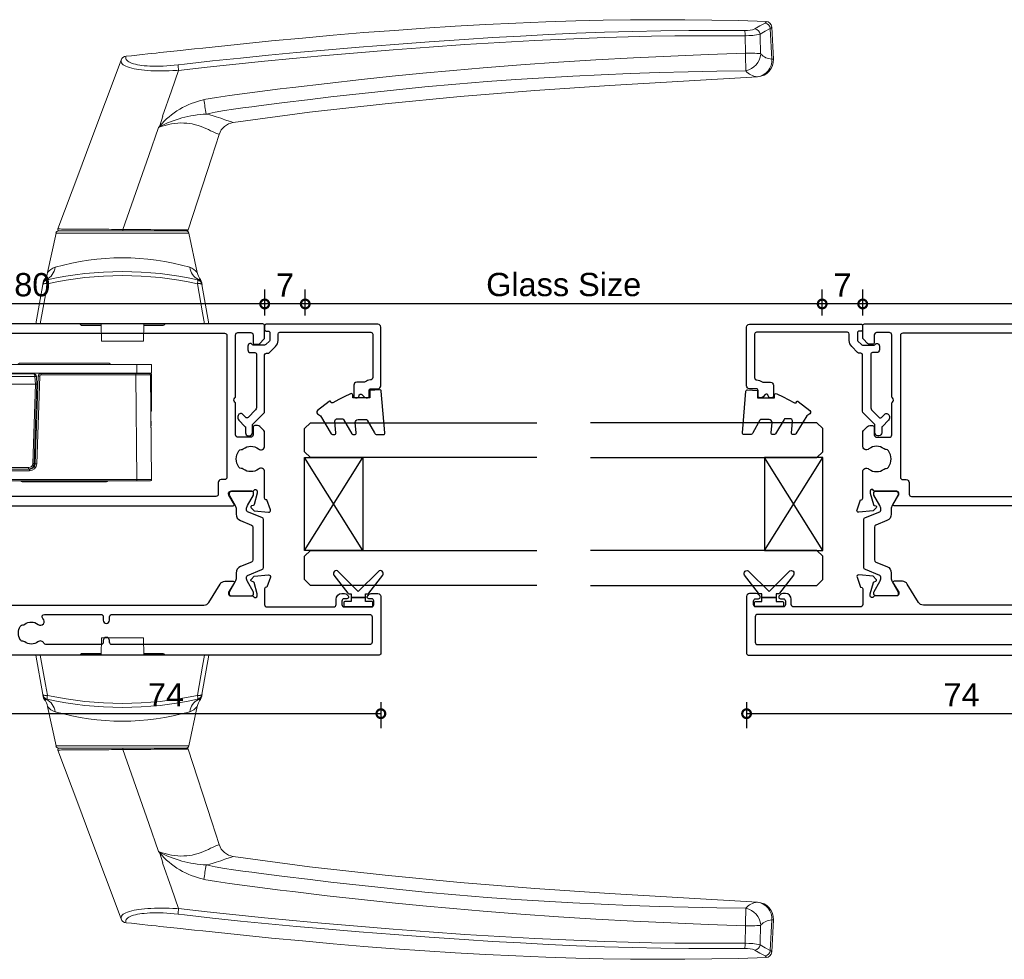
# Model space of a CAD drawing. Header units: millimetres. Extents: x 80 to 17288, y -2623 to 7492.
# Tile 31 of 125: x 6673 to 6843, y 1437 to 1599. Entities that reach past the tile are written whole.
import ezdxf

# ---------------------------------------------------------------- set-up
doc = ezdxf.new("R2010")
doc.units = ezdxf.units.MM
for name, color, linetype in [('Extrusion', 2, 'Continuous'), ('Glass', 140, 'Continuous'), ('Gussets', 1, 'Continuous'), ('polyamide', 6, 'Continuous')]:
    doc.layers.add(name, color=color, linetype=linetype)
doc.layers.add('UNO-Dark Grey', color=7, linetype='Continuous', lineweight=13, true_color=0x44474e)
doc.styles.add('UNO Text', font='arial.ttf')
doc.dimstyles.new('UNO', dxfattribs={"dimtxt": 2, "dimasz": 1.5, "dimexe": 1.25, "dimexo": 0.625, "dimtad": 1, "dimdec": 1, "dimzin": 9, "dimtxsty": 'UNO Text', "dimblk": 'DOTSMALL', "dimcen": 2.5, "dimadec": 0, "dimazin": 0, "dimtfac": 1, "dimtdec": 1, "dimtmove": 0, "dimatfit": 3, "dimfxl": 1, "dimfxlon": 1, "dimarcsym": 0})

# ---------------------------------------------------------------- blocks, each defined once
blk = doc.blocks.new('_DotSmall')
at = {"color": 0, "linetype": 'ByBlock', "const_width": 0.5}
blk.add_lwpolyline([(-0.0625, 0, 1), (0.0625, 0, 1)], format="xyb", close=True, dxfattribs=at)
blk = doc.blocks.new('*D117')
at = {"color": 0, "lineweight": -2, "transparency": 16777216}
for p, q in [((6818.48, 1547.72), (6818.48, 1552.22)), ((6898.48, 1547.72), (6898.48, 1552.22)), ((6898.48, 1549.72), (6818.48, 1549.72))]:
    blk.add_line(p, q, dxfattribs=at)
at = {"layer": 'Defpoints', "color": 0, "transparency": 16777216}
for p in [(6818.48, 1549.72), (6898.48, 1545.29), (6818.48, 1527.57)]:
    blk.add_point(p, dxfattribs=at)
at = {"color": 0, "lineweight": -2, "transparency": 16777216, "xscale": 3, "yscale": 3, "zscale": 3, "rotation": 180}
blk.add_blockref('_DotSmall', (6818.48, 1549.72), dxfattribs=at)
at = {"color": 0, "lineweight": -2, "transparency": 16777216, "xscale": 3, "yscale": 3, "zscale": 3}
blk.add_blockref('_DotSmall', (6898.48, 1549.72), dxfattribs=at)
at = {"color": 0, "transparency": 16777216, "insert": (6858.48, 1553.01), "char_height": 4, "attachment_point": 5, "style": 'UNO Text'}
blk.add_mtext('80', dxfattribs=at)
blk = doc.blocks.new('*D118')
at = {"color": 0, "lineweight": -2, "transparency": 16777216}
for p, q in [((6811.5, 1547.72), (6811.5, 1552.22)), ((6818.48, 1547.72), (6818.48, 1552.22)), ((6818.48, 1549.72), (6811.5, 1549.72))]:
    blk.add_line(p, q, dxfattribs=at)
at = {"layer": 'Defpoints', "color": 0, "transparency": 16777216}
for p in [(6811.5, 1549.72), (6818.48, 1527.57), (6811.5, 1524.9)]:
    blk.add_point(p, dxfattribs=at)
at = {"color": 0, "lineweight": -2, "transparency": 16777216, "xscale": 3, "yscale": 3, "zscale": 3, "rotation": 180}
blk.add_blockref('_DotSmall', (6811.5, 1549.72), dxfattribs=at)
at = {"color": 0, "lineweight": -2, "transparency": 16777216, "xscale": 3, "yscale": 3, "zscale": 3}
blk.add_blockref('_DotSmall', (6818.48, 1549.72), dxfattribs=at)
at = {"color": 0, "transparency": 16777216, "insert": (6814.99, 1552.97), "char_height": 4, "attachment_point": 5, "style": 'UNO Text'}
blk.add_mtext('7', dxfattribs=at)
blk = doc.blocks.new('*D119')
at = {"color": 0, "lineweight": -2, "transparency": 16777216}
for p, q in [((6722.5, 1547.72), (6722.5, 1552.22)), ((6811.5, 1547.72), (6811.5, 1552.22)), ((6811.5, 1549.72), (6722.5, 1549.72))]:
    blk.add_line(p, q, dxfattribs=at)
at = {"layer": 'Defpoints', "color": 0, "transparency": 16777216}
for p in [(6722.5, 1549.72), (6722.5, 1524.9), (6811.5, 1524.9)]:
    blk.add_point(p, dxfattribs=at)
at = {"color": 0, "lineweight": -2, "transparency": 16777216, "xscale": 3, "yscale": 3, "zscale": 3, "rotation": 180}
blk.add_blockref('_DotSmall', (6722.5, 1549.72), dxfattribs=at)
at = {"color": 0, "lineweight": -2, "transparency": 16777216, "xscale": 3, "yscale": 3, "zscale": 3}
blk.add_blockref('_DotSmall', (6811.5, 1549.72), dxfattribs=at)
at = {"color": 0, "transparency": 16777216, "insert": (6767, 1553.04), "char_height": 4, "attachment_point": 5, "style": 'UNO Text'}
blk.add_mtext('Glass Size', dxfattribs=at)
blk = doc.blocks.new('*D120')
at = {"color": 0, "lineweight": -2, "transparency": 16777216}
for p, q in [((6715.52, 1547.72), (6715.52, 1552.22)), ((6722.5, 1547.72), (6722.5, 1552.22)), ((6722.5, 1549.72), (6715.52, 1549.72))]:
    blk.add_line(p, q, dxfattribs=at)
at = {"layer": 'Defpoints', "color": 0, "transparency": 16777216}
for p in [(6715.52, 1549.72), (6715.52, 1527.57), (6722.5, 1524.9)]:
    blk.add_point(p, dxfattribs=at)
at = {"color": 0, "lineweight": -2, "transparency": 16777216, "xscale": 3, "yscale": 3, "zscale": 3, "rotation": 180}
blk.add_blockref('_DotSmall', (6715.52, 1549.72), dxfattribs=at)
at = {"color": 0, "lineweight": -2, "transparency": 16777216, "xscale": 3, "yscale": 3, "zscale": 3}
blk.add_blockref('_DotSmall', (6722.5, 1549.72), dxfattribs=at)
at = {"color": 0, "transparency": 16777216, "insert": (6719.01, 1552.97), "char_height": 4, "attachment_point": 5, "style": 'UNO Text'}
blk.add_mtext('7', dxfattribs=at)
blk = doc.blocks.new('*D121')
at = {"color": 0, "lineweight": -2, "transparency": 16777216}
for p, q in [((6635.51, 1547.72), (6635.51, 1552.22)), ((6715.52, 1547.72), (6715.52, 1552.22)), ((6715.52, 1549.72), (6635.51, 1549.72))]:
    blk.add_line(p, q, dxfattribs=at)
at = {"layer": 'Defpoints', "color": 0, "transparency": 16777216}
for p in [(6635.51, 1549.72), (6635.51, 1545.29), (6715.52, 1527.57)]:
    blk.add_point(p, dxfattribs=at)
at = {"color": 0, "lineweight": -2, "transparency": 16777216, "xscale": 3, "yscale": 3, "zscale": 3, "rotation": 180}
blk.add_blockref('_DotSmall', (6635.51, 1549.72), dxfattribs=at)
at = {"color": 0, "lineweight": -2, "transparency": 16777216, "xscale": 3, "yscale": 3, "zscale": 3}
blk.add_blockref('_DotSmall', (6715.52, 1549.72), dxfattribs=at)
at = {"color": 0, "transparency": 16777216, "insert": (6675.51, 1553.01), "char_height": 4, "attachment_point": 5, "style": 'UNO Text'}
blk.add_mtext('80', dxfattribs=at)
blk = doc.blocks.new('*D126')
at = {"color": 0, "lineweight": -2, "transparency": 16777216}
for p, q in [((6798.48, 1481.21), (6798.48, 1476.71)), ((6872.5, 1481.21), (6872.5, 1476.71)), ((6872.5, 1479.21), (6798.48, 1479.21))]:
    blk.add_line(p, q, dxfattribs=at)
at = {"layer": 'Defpoints', "color": 0, "transparency": 16777216}
for p in [(6798.48, 1500), (6872.5, 1491.24), (6798.48, 1479.21)]:
    blk.add_point(p, dxfattribs=at)
at = {"color": 0, "lineweight": -2, "transparency": 16777216, "xscale": 3, "yscale": 3, "zscale": 3, "rotation": 180}
blk.add_blockref('_DotSmall', (6798.48, 1479.21), dxfattribs=at)
at = {"color": 0, "lineweight": -2, "transparency": 16777216, "xscale": 3, "yscale": 3, "zscale": 3}
blk.add_blockref('_DotSmall', (6872.5, 1479.21), dxfattribs=at)
at = {"color": 0, "transparency": 16777216, "insert": (6835.49, 1482.46), "char_height": 4, "attachment_point": 5, "style": 'UNO Text'}
blk.add_mtext('74', dxfattribs=at)
blk = doc.blocks.new('*D127')
at = {"color": 0, "lineweight": -2, "transparency": 16777216}
for p, q in [((6661.5, 1481.21), (6661.5, 1476.71)), ((6735.52, 1481.21), (6735.52, 1476.71)), ((6735.52, 1479.21), (6661.5, 1479.21))]:
    blk.add_line(p, q, dxfattribs=at)
at = {"layer": 'Defpoints', "color": 0, "transparency": 16777216}
for p in [(6735.52, 1500), (6661.5, 1491.24), (6661.5, 1479.21)]:
    blk.add_point(p, dxfattribs=at)
at = {"color": 0, "lineweight": -2, "transparency": 16777216, "xscale": 3, "yscale": 3, "zscale": 3, "rotation": 180}
blk.add_blockref('_DotSmall', (6661.5, 1479.21), dxfattribs=at)
at = {"color": 0, "lineweight": -2, "transparency": 16777216, "xscale": 3, "yscale": 3, "zscale": 3}
blk.add_blockref('_DotSmall', (6735.52, 1479.21), dxfattribs=at)
at = {"color": 0, "transparency": 16777216, "insert": (6698.51, 1482.46), "char_height": 4, "attachment_point": 5, "style": 'UNO Text'}
blk.add_mtext('74', dxfattribs=at)
blk = doc.blocks.new('HD Handle')
at = {"color": 7, "linetype": 'Continuous'}
for p, q in [((45.58, 112.08), (51.08, 111.8)), ((6.79, 13.7), (0, 14.9)), ((0, 14.9), (0, 14.15)), ((0, -14.15), (0, 14.15)), ((8.84, 12.87), (15.6, 11.43)), ((16, 11.07), (16, 0.09)), ((16, -10.95), (16, 10.95)), ((43.63, 9.67), (43.65, 9.68)), ((-0.3, 6.97), (-0.3, 3.67)), ((-0.24, 7.11), (0, 7.35)), ((35.73, 6.98), (34.09, 6.44)), ((-3, 3.62), (0, 3.68)), ((-3, -3.62), (-3, 3.62)), ((16, 0.09), (16, -10.89)), ((16.26, 0.09), (16.26, 0.09)), ((45.4, -0.23), (31.02, -5.62)), ((0, -3.68), (-3, -3.62)), ((-0.3, -3.67), (-0.3, -6.97)), ((0, -7.35), (-0.24, -7.11)), ((15.6, -11.43), (8.84, -12.87)), ((0, -14.9), (6.79, -13.7)), ((0, -14.15), (0, -14.9))]:
    blk.add_line(p, q, dxfattribs=at)
at = {"color": 8, "linetype": 'Continuous'}
for p, q in [((50.86, 111.55), (45.58, 111.8)), ((46.57, 107.27), (49.6, 107.2)), ((15.6, 11.43), (15.6, -11.43)), ((-0.24, 3.67), (-0.24, 7.11)), ((-0.24, -7.11), (-0.24, -3.67))]:
    blk.add_line(p, q, dxfattribs=at)
for points in [[(45.58, 111.8), (45.58, 111.93), (45.58, 112.03), (45.58, 112.07), (45.58, 112.08)], [(50.86, 111.55), (50.36, 110.67), (49.85, 109.8)], [(50.77, 108.9), (51.28, 109.77), (51.78, 110.65)], [(51.08, 111.8), (51.05, 111.79), (51, 111.77), (50.95, 111.72), (50.9, 111.65), (50.86, 111.55)], [(51.78, 110.65), (51.82, 110.72), (51.87, 110.78), (51.92, 110.81), (51.97, 110.83), (52.05, 110.82), (52.05, 110.82)], [(49.85, 109.8), (49.6, 109.81), (46.5, 109.89)], [(43.57, 107.33), (43.5, 102.36), (43.4, 97.38), (43.26, 92.4), (43.09, 87.42), (42.89, 82.43), (42.65, 77.53), (42.37, 72.62), (42.05, 67.71), (41.69, 62.78), (41.26, 57.43), (40.77, 52.07), (40.25, 46.69), (39.67, 41.29), (39.06, 35.88), (38.58, 31.89), (38.09, 27.89), (37.58, 23.88), (37.37, 22.3), (37.16, 20.71), (36.94, 19.12), (36.7, 17.56), (36.42, 15.99), (36.12, 14.43)], [(38.59, 14), (38.98, 16.2), (39.32, 18.43), (39.6, 20.64), (39.88, 22.82), (40.16, 24.99), (40.43, 27.17), (40.69, 29.34), (41.4, 35.28), (42.06, 41.19), (42.61, 46.46), (43.13, 51.7), (43.61, 56.93), (44.05, 62.14), (44.56, 68.62), (45.02, 75.09), (45.42, 81.53), (45.78, 87.97), (46.08, 94.41), (46.35, 100.84), (46.57, 107.27)], [(49.6, 107.2), (49.6, 101.17), (49.55, 95.14), (49.49, 91.11), (49.4, 87.09), (49.28, 83.07), (49.14, 79.05), (48.97, 75.03), (48.77, 71.01), (48.44, 64.98), (48.06, 58.96), (47.62, 52.79), (47.15, 46.62), (46.65, 40.46), (46.12, 34.3), (45.68, 29.37), (45.22, 24.44), (44.72, 19.51), (44.19, 14.59), (43.63, 9.67)], [(44.58, 9.58), (44.71, 10.72), (45.25, 15.52), (45.76, 20.33), (46.23, 25.14), (46.68, 29.95), (47.1, 34.77), (47.6, 40.79), (48.08, 46.82), (48.53, 52.84), (48.95, 58.87), (49.26, 63.7), (49.54, 68.52), (49.79, 73.35), (50.01, 78.18), (50.19, 83.01), (50.32, 87.85), (50.42, 92.68), (50.49, 97.52), (50.51, 102.35), (50.5, 107.19)], [(36.12, 14.43), (35.97, 15.03), (35.81, 15.61), (35.64, 16.15), (35.51, 16.57), (35.38, 16.96), (35.25, 17.33), (35.14, 17.66), (35.03, 17.96), (34.94, 18.23), (34.88, 18.39), (34.81, 18.6), (34.75, 18.77), (34.71, 18.9), (34.68, 18.99), (34.66, 19.05), (34.66, 19.07), (34.66, 19.07)], [(32.62, 16.65), (32.62, 16.65), (32.63, 16.62), (32.65, 16.54), (32.69, 16.43), (32.75, 16.28), (32.83, 16.09), (32.94, 15.84), (33.09, 15.54), (33.25, 15.19), (33.43, 14.81), (33.63, 14.37), (33.8, 13.97), (33.97, 13.54), (34.14, 13.07), (34.28, 12.56), (34.41, 12.03), (34.49, 11.57), (34.54, 11.08), (34.57, 10.58), (34.58, 10.07), (34.55, 9.55), (34.49, 9.01), (34.41, 8.46), (34.3, 7.91), (34.17, 7.36), (34.01, 6.82), (33.81, 6.23)], [(0, 14.15), (1.89, 13.81), (6.92, 12.91)], [(6.92, 12.91), (6.93, 13.04), (6.94, 13.16), (6.94, 13.27), (6.93, 13.38), (6.92, 13.47), (6.9, 13.54), (6.88, 13.61), (6.85, 13.66), (6.82, 13.69), (6.79, 13.7)], [(7.59, 12.93), (7.59, 13.02), (7.61, 13.09)], [(16.26, 0.09), (16.25, 0.7), (16.25, 1.31), (16.24, 1.93), (16.24, 2.54), (16.23, 3.14), (16.23, 3.74), (16.22, 4.32), (16.22, 4.91), (16.21, 5.48), (16.21, 6.03), (16.21, 6.55), (16.2, 7.05), (16.2, 7.52), (16.2, 7.99), (16.19, 8.43), (16.19, 8.85), (16.19, 9.22), (16.18, 9.57), (16.18, 9.89), (16.18, 10.18), (16.18, 10.44), (16.18, 10.67), (16.18, 10.9), (16.17, 11.07), (16.17, 11.2), (16.17, 11.28), (16.17, 11.31)], [(43.65, 9.68), (43.65, 9.68), (43.63, 9.37), (43.59, 8.71), (43.57, 8.05), (43.55, 7.4), (43.54, 6.76), (43.55, 6.14), (43.56, 5.52), (43.58, 4.92), (43.62, 4.35), (43.66, 3.79), (43.72, 3.27), (43.77, 2.83), (43.84, 2.41), (43.91, 2.02), (44.01, 1.6), (44.11, 1.22), (44.23, 0.88), (44.35, 0.59), (44.48, 0.34), (44.61, 0.14), (44.76, -0.02), (44.9, -0.14), (45.05, -0.21), (45.21, -0.24), (45.4, -0.23), (45.4, -0.23)], [(46.07, 0.62), (45.94, 0.6), (45.82, 0.59), (45.67, 0.61), (45.52, 0.67), (45.38, 0.77), (45.24, 0.92), (45.11, 1.1), (44.99, 1.33), (44.88, 1.59), (44.78, 1.9), (44.68, 2.24), (44.6, 2.62), (44.54, 2.98), (44.49, 3.36), (44.44, 3.76), (44.4, 4.24), (44.38, 4.75), (44.36, 5.27), (44.36, 5.82), (44.36, 6.38), (44.38, 7), (44.41, 7.63), (44.46, 8.28), (44.51, 8.93), (44.58, 9.58)], [(16.34, -11.12), (16.34, -11.12), (16.34, -11.1), (16.34, -11.02), (16.34, -10.89), (16.34, -10.72), (16.33, -10.49), (16.33, -10.22), (16.33, -9.89), (16.33, -9.52), (16.33, -9.11), (16.32, -8.66), (16.32, -8.17), (16.32, -7.64), (16.31, -7.07), (16.31, -6.47), (16.3, -5.84), (16.3, -5.19), (16.29, -4.51), (16.29, -3.8), (16.28, -3.08), (16.28, -2.35), (16.27, -1.86), (16.27, -1.22), (16.26, -0.56), (16.26, 0.09), (16.26, 0.09)], [(6.92, -12.91), (5.03, -13.25), (0, -14.15)], [(6.79, -13.7), (6.82, -13.69), (6.85, -13.66), (6.88, -13.61), (6.9, -13.54), (6.92, -13.47), (6.93, -13.38), (6.94, -13.27), (6.94, -13.16), (6.93, -13.04), (6.92, -12.91)], [(7.61, -13.09), (7.59, -13.02), (7.59, -12.93)]]:
    blk.add_lwpolyline(points, dxfattribs=at)
at = {"color": 7, "linetype": 'Continuous'}
for points in [[(52.05, 110.82), (52.19, 106.16), (52.29, 101.49), (52.34, 96.82), (52.35, 92.15), (52.32, 87.47), (52.25, 82.78), (52.14, 78.08), (51.97, 72.91), (51.77, 67.73), (51.51, 62.53), (51.22, 57.32), (50.89, 52.09), (50.52, 46.85), (50.12, 41.58), (49.68, 36.3), (49.2, 30.99), (48.7, 25.67), (48.1, 19.78), (47.47, 13.85), (47.31, 12.39), (47.15, 10.92), (47.1, 10.45), (47.05, 9.94), (46.99, 9.41), (46.93, 8.84), (46.86, 8.22), (46.81, 7.67), (46.75, 7.08), (46.68, 6.46), (46.61, 5.8), (46.54, 5.09), (46.46, 4.35), (46.36, 3.43), (46.26, 2.49), (46.16, 1.55), (46.07, 0.62)], [(34.66, 19.07), (36.43, 32.2), (37.89, 45.23), (39.11, 58.17), (40.14, 71.03), (41.02, 83.85), (41.8, 96.61), (42.54, 109.35)], [(42.54, 109.35), (42.54, 109.35), (42.54, 109.34), (42.54, 109.28)], [(32.62, 16.65), (28.68, 15.37), (16.17, 11.31)], [(7.18, 13.63), (7.17, 13.64), (7.14, 13.64), (7.09, 13.65), (7.02, 13.66), (6.95, 13.67), (6.87, 13.69)], [(43.63, 9.67), (40.09, 8.43), (35.74, 6.91)], [(33.81, 6.23), (29, 4.55), (16.26, 0.09)], [(33.81, 6.23), (33.87, 6.27), (33.92, 6.32)], [(33.92, 6.32), (34.03, 6.41), (34.09, 6.44)], [(16, 0.09), (16.03, 0.09), (16.1, 0.09), (16.17, 0.09), (16.26, 0.09)], [(16.34, -11.12), (25.94, -7.52), (31.02, -5.62)], [(6.87, -13.69), (7, -13.67), (7.09, -13.65), (7.16, -13.64), (7.18, -13.63)]]:
    blk.add_lwpolyline(points, dxfattribs=at)
for centre, radius, start, end in [((45.43, 109.19), 2.9, 87, 176.7439), ((51.03, 110.77), 1.02, 2.5518, 87.2827), ((31.69, 19.5), 3, 288.0042, 351.6316), ((6.61, 12.72), 1, 12.4489, 80), ((7, 12.65), 1, 52.1312, 80), ((-51, 0), 60, 347.5517, 12.4483), ((9.46, 15.81), 3, 232.1312, 258), ((15.5, 10.95), 0.5, 0, 78), ((16.25, 11.07), 0.25, 108.0042, 180), ((48.94, 54.85), 45.48, 263.326, 264.5015), ((-0.1, 6.97), 0.2, 135, 180), ((45.04, 0.74), 1.03, 290.1467, 353.2919), ((-0.1, -6.97), 0.2, 180, 225), ((15.5, -10.95), 0.5, 282, 0), ((16.25, -10.89), 0.25, 179.9998, 290.5563), ((6.61, -12.72), 1, 280, 347.5511), ((7, -12.65), 1, 280, 307.8688), ((9.46, -15.81), 3, 102, 127.8688)]:
    blk.add_arc(centre, radius, start, end, dxfattribs=at)
at = {"color": 8, "linetype": 'Continuous'}
for centre, radius, start, end in [((45.35, 108.98), 2.83, 85.2707, 173.8883), ((48.4, 111.92), 2.82, 182.3508, 224.9545), ((50.73, 110.5), 1.05, 8.233, 83.4322), ((45.36, 109.53), 2.84, 184.9779, 230.7062), ((46.74, 106.71), 3.23, 95.888, 168.863), ((46.5, 110.04), 0.152, 232.6463, 272.5772), ((27.47, 108.1), 19.12, 357.4875, 5.3663), ((60.55, 107.49), 10.95, 167.7863, 181.4853), ((49.72, 108.76), 1.05, 7.5584, 83.1859), ((54.3, 107.47), 3.81, 158.0196, 184.2184), ((40.35, -103.86), 211.22, 88.3117, 89.1267), ((49.83, 92.62), 14.58, 87.363, 90.8906), ((6.7, 12.71), 0.994, 22.772, 79.9525), ((15.85, 15.58), 20.3, 332.8778, 356.7381), ((24.93, 17.01), 13.98, 310.8887, 347.5945), ((17.39, -102.94), 118.85, 79.7222, 80.9314), ((7.29, 11.85), 1.12, 74.43, 108.975), ((-52.49, 0), 60.8, 347.7374, 12.2626), ((7.22, 13.27), 0.432, 335.7054, 22.6614), ((10.09, 14.34), 2.77, 206.6152, 262.6743), ((7.27, 10.81), 2.59, 17.4342, 52.7184), ((-30.64, 0), 42.01, 343.9902, 16.0098), ((10.09, -14.34), 2.77, 97.3256, 153.3848), ((7.27, -10.81), 2.59, 307.2647, 342.5827), ((6.7, -12.71), 0.994, 280.0476, 337.2281), ((7.29, -11.76), 1.21, 252.3093, 284.2854), ((7.22, -13.27), 0.434, 337.4533, 24.1799)]:
    blk.add_arc(centre, radius, start, end, dxfattribs=at)
blk = doc.blocks.new('HD Lock')
at = {"color": 7, "linetype": 'Continuous'}
for p, q in [((0, 12), (0, -12)), ((2, 12), (0, 12)), ((2, 12), (2, -12)), ((-35.73, 10.22), (-30.43, 10.22)), ((-30.43, 10.22), (-20.27, 10.22)), ((-43, 8.5), (-43, 10)), ((-43, 10), (-40.5, 10)), ((-40.5, 8.5), (-43, 8.5)), ((-41.61, 8.5), (-41.61, 8.48)), ((-40.5, 10), (-1.75, 10)), ((-40.5, 8.5), (-1.75, 8.5)), ((-38.61, 8.48), (-38.61, 8.5)), ((-31.75, 8.5), (-31.75, 8.48)), ((-24.25, 8.48), (-24.25, 8.5)), ((-8.9, 8.5), (-8.9, 8.48)), ((-5.9, 8.48), (-5.9, 8.5)), ((-0.02, 8.53), (0, 8.53)), ((0, 8.53), (0, -9.53)), ((-43, -9.77), (-42.84, 8.23)), ((-43, 4.5), (-43, 8)), ((-42.59, 8.48), (-40.34, 8.48)), ((-40.34, 8.48), (-24.02, 8.48)), ((-23.52, 7.99), (-22.99, -7.06)), ((-23.29, 6.62), (-23.2, 7.96)), ((-22.7, 8.42), (-10.33, 8.42)), ((-10.33, 8.42), (-9.23, 8.42)), ((-10.04, -7.06), (-9.51, 7.99)), ((-9.83, 7.96), (-9.74, 6.62)), ((-9.01, 8.48), (-2.95, 8.48)), ((-2.6, 8.48), (-2.95, 8.48)), ((-2.45, 8.42), (-2.08, 8.42)), ((-2.43, 8.4), (-1.5, 7.47)), ((-1.58, 7.96), (-1.55, 7.53)), ((-1.5, -9.5), (-1.5, 8.25)), ((-22.81, -7.01), (-23.29, 6.62)), ((-23.04, 6.62), (-23.04, 6.62)), ((-23.04, 6.62), (-9.99, 6.62)), ((-9.74, 6.62), (-10.22, -7.01)), ((-9.99, 6.62), (-9.99, 6.62)), ((-9.56, 6.62), (-9.74, 6.62)), ((-9.66, 6.56), (-9.74, 6.56)), ((2, 6.51), (13.32, 6.27)), ((13.56, 6.02), (13.56, 4.52)), ((-43, 4.5), (-42.87, 4.5)), ((-43, 2), (-43, 4.5)), ((-23.22, 4.52), (-23.4, 4.52)), ((14.05, 4.03), (13.36, 4.03)), ((13.41, 4.16), (14.45, 4.06)), ((14.92, 3.55), (15, 0)), ((-43, 2), (-42.9, 2)), ((-23.34, 2.92), (-23.16, 2.92)), ((-23.34, 2.87), (-23.16, 2.87)), ((-42.9, 0.93), (-42.93, -0.33)), ((11.79, 0), (14.48, 0)), ((15, 0), (14.48, 0)), ((15, 0), (14.92, -3.55)), ((-42.93, -0.33), (-42.92, -0.87)), ((-42.93, -0.33), (-42.92, -0.33)), ((-23.23, -0.12), (-23.17, -0.12)), ((-23.17, -0.12), (-23.05, -0.12)), ((9.97, -4.5), (7.59, -4.5)), ((14.45, -4.06), (10.03, -4.5)), ((-22.91, -7.42), (-22.87, -5.49)), ((4, -6.42), (2, -6.46)), ((-22.77, -7.26), (-22.77, -7.66)), ((-21.99, -8.02), (-11.04, -8.02)), ((-11.22, -7.98), (-21.81, -7.98)), ((-40.5, -10.02), (-42.75, -10.02)), ((-2, -10.02), (-40.5, -10.02)), ((-31.95, -10.02), (-31.95, -10.12)), ((-25.21, -10.12), (-31.95, -10.12)), ((-24.05, -10.12), (-25.21, -10.12)), ((-24.05, -10.12), (-24.05, -10.02)), ((-0.51, -10.02), (-2, -10.02)), ((0, -9.5), (-1.5, -9.5)), ((-1.5, -9.5), (-1.5, -9.53)), ((-0.5, -10.02), (-0.51, -10.02)), ((-0.01, -9.5), (-0.01, -9.51)), ((-20.75, -10.18), (-35.25, -10.18)), ((2, -12), (0, -12))]:
    blk.add_line(p, q, dxfattribs=at)
at = {"color": 8, "linetype": 'Continuous'}
for p, q in [((-40.5, 10), (-40.5, 8.5)), ((-35.08, 8.5), (-35.08, 8.48)), ((-33.58, 8.5), (-33.58, 8.48)), ((-20.23, 8.42), (-20.16, 8.5)), ((-16.1, 8.5), (-16.1, 8.42)), ((-14.1, 8.5), (-14.1, 8.42)), ((-2.27, 8.5), (-2.3, 8.49)), ((-1.75, 8.5), (-1.75, 10)), ((-42.84, 8), (-43, 8)), ((-40.34, 8.23), (-40.5, -9.77)), ((-40.34, 8.23), (-40.34, 8.48)), ((-24.02, 8.23), (-40.34, 8.23)), ((-24.02, 8.23), (-24.02, 8.48)), ((-23.24, -7.07), (-23.77, 7.99)), ((-22.95, 7.96), (-23.04, 6.62)), ((-10.08, 7.96), (-22.95, 7.96)), ((-9.99, 6.62), (-10.08, 7.96)), ((-9.26, 7.99), (-9.79, -7.07)), ((-9.01, 8.23), (-9.01, 8.48)), ((-2.95, 8.23), (-9.01, 8.23)), ((-2.95, 8.23), (-2.95, 8.48)), ((-1.75, 7.02), (-2.95, 8.23)), ((-1.58, 7.96), (-1.98, 7.96)), ((-1.75, -9.52), (-1.75, 7.02)), ((-1.5, 8.08), (-1.61, 8.08)), ((-1.5, 8.25), (0, 8.25)), ((-23.04, 6.62), (-22.56, -7.01)), ((-10.47, -7.01), (-9.99, 6.62)), ((-9.85, -1.65), (-9.69, 5.59)), ((-9.69, 5.59), (-9.78, 5.59)), ((-9.66, 6.55), (-9.74, 6.55)), ((-9.56, 6.57), (-9.66, 6.55)), ((-9.66, 6.56), (-9.66, 6.55)), ((13.32, 6.02), (2, 6.26)), ((13.32, 4.57), (13.32, 6.02)), ((13.32, 6.02), (13.56, 6.02)), ((-23.21, 4.28), (-23.39, 4.28)), ((14.4, 3.55), (13.86, 3.6)), ((14.48, 0), (14.4, 3.55)), ((-23.15, 2.63), (-23.33, 2.63)), ((14.4, -3.55), (14.48, 0)), ((8.19, -3.35), (8.89, -3.35)), ((8.81, -3.44), (8.1, -3.43)), ((8.19, -3.99), (9.97, -3.99)), ((9.97, -3.99), (14.4, -3.55)), ((9.97, -4.5), (9.97, -3.99)), ((-22.87, -5.29), (-22.92, -7.4)), ((2, -6.21), (4, -6.17)), ((-22.26, -7.87), (-22.26, -7.99)), ((-21.99, -8.27), (-21.99, -8.02)), ((-11.04, -8.27), (-21.99, -8.27)), ((-21.81, -7.73), (-11.22, -7.73)), ((-21.81, -7.98), (-21.81, -7.73)), ((-11.22, -7.98), (-11.22, -7.73)), ((-11.04, -8.27), (-11.04, -8.02)), ((-40.5, -10.02), (-40.5, -9.77)), ((-40.5, -9.77), (-2, -9.77)), ((-2, -10.02), (-2, -9.77)), ((-1.5, -9.53), (-1.25, -9.53)), ((-1.25, -9.5), (-1.25, -9.53)), ((-1.25, -9.53), (-0.51, -9.53)), ((-0.51, -9.53), (-0.51, -9.5)), ((-0.51, -10.02), (-0.51, -9.53)), ((-0.5, -10.02), (-0.5, -10.02))]:
    blk.add_line(p, q, dxfattribs=at)
for points in [[(-37.57, 8.5), (-37.58, 8.5), (-37.64, 8.48), (-37.64, 8.48)], [(-19.85, 8.5), (-19.95, 8.47), (-20.04, 8.42)], [(-40.34, 8.23), (-40.54, 8.23), (-40.73, 8.23), (-40.92, 8.23), (-41.11, 8.23), (-41.3, 8.23), (-41.48, 8.23), (-41.65, 8.23), (-41.81, 8.23), (-41.96, 8.23), (-42.11, 8.23), (-42.24, 8.23), (-42.36, 8.23), (-42.47, 8.23), (-42.57, 8.23), (-42.65, 8.23), (-42.72, 8.23), (-42.77, 8.23), (-42.81, 8.23), (-42.83, 8.23), (-42.84, 8.23)], [(-22.7, 8.42), (-22.74, 8.42), (-22.78, 8.4), (-22.82, 8.36), (-22.85, 8.32), (-22.88, 8.26), (-22.91, 8.19), (-22.93, 8.12), (-22.94, 8.04), (-22.95, 7.96)], [(-10.08, 7.96), (-10.09, 8.04), (-10.1, 8.12), (-10.12, 8.19), (-10.15, 8.26), (-10.18, 8.32), (-10.21, 8.36), (-10.25, 8.4), (-10.29, 8.42), (-10.33, 8.42)], [(-9.69, 5.59), (-9.69, 5.73), (-9.68, 5.86), (-9.68, 5.98), (-9.68, 6.1), (-9.67, 6.21), (-9.67, 6.31), (-9.67, 6.39), (-9.66, 6.46), (-9.66, 6.52), (-9.66, 6.55)], [(-9.6, 5.59), (-9.61, 5.59), (-9.69, 5.59)], [(-23.19, -1.35), (-23.18, -0.69), (-23.17, -0.12)], [(-22.97, -2.53), (-23.03, -5.26), (-23.04, -5.76)], [(-43, -9.77), (-42.99, -9.77), (-42.97, -9.77), (-42.93, -9.77), (-42.88, -9.77), (-42.81, -9.77), (-42.73, -9.77), (-42.63, -9.77), (-42.52, -9.77), (-42.4, -9.77), (-42.27, -9.77), (-42.12, -9.77), (-41.97, -9.77), (-41.8, -9.77), (-41.63, -9.77), (-41.45, -9.77), (-41.27, -9.77), (-41.08, -9.77), (-40.89, -9.77), (-40.69, -9.77), (-40.5, -9.77)], [(-0.01, -9.51), (-0.02, -9.51), (-0.04, -9.51), (-0.08, -9.52), (-0.13, -9.52), (-0.19, -9.52), (-0.26, -9.52), (-0.34, -9.52), (-0.42, -9.52), (-0.51, -9.53)], [(0, -9.53), (-0.01, -9.52), (-0.01, -9.52)]]:
    blk.add_lwpolyline(points, dxfattribs=at)
at = {"color": 7, "linetype": 'Continuous'}
for points in [[(-11.86, 8.42), (-11.81, 8.44), (-11.67, 8.5)], [(-9.56, 6.58), (-9.61, 6.57), (-9.66, 6.57)]]:
    blk.add_lwpolyline(points, dxfattribs=at)
for centre, radius, start, end in [((-35.73, 9.97), 0.25, 90, 174.0304), ((-20.27, 9.97), 0.25, 5.9696, 90), ((-41, 8), 2, 165.5225, 180), ((-37.58, 8.32), 0.185, 86.6687, 120.3022), ((-32.83, 8.25), 0.25, 64.1581, 90), ((-16.33, 8.27), 0.25, 37.1569, 64.6889), ((-2.39, 7.8), 0.702, 62.8874, 91.2619), ((-1.75, 8.25), 1.75, 0, 90), ((-1.75, 8.25), 0.25, 0, 90), ((-42.59, 8.22), 0.25, 90, 179.5), ((-24.02, 7.97), 0.5, 2, 89.9998), ((-22.7, 7.92), 0.5, 89.9998, 176.0002), ((-10.33, 7.92), 0.5, 4.0001, 90.0001), ((-9.01, 7.97), 0.5, 90.0002, 178), ((-2.6, 8.22), 0.25, 45, 90), ((-2.08, 7.92), 0.5, 3.9993, 90.0008), ((-2.33, 7.69), 0.884, 310.8755, 339.5956), ((-23.17, 3.67), 2.96, 87.5874, 92.4143), ((-9.86, 3.67), 2.96, 87.5856, 92.4127), ((13.31, 6.02), 0.25, 0, 88.75), ((-6.87, 12.67), 22, 299.9745, 338.2671), ((-6.61, 12.96), 22.5, 313.5583, 336.6426), ((9.66, -14.68), 19.59, 78.5012, 79.23), ((14.4, 3.54), 0.52, 1.25, 84.3), ((-6.36, 12.69), 22.14, 313.2387, 313.5579), ((5.75, -2.77), 2.5, 272.5371, 308.1586), ((-6.61, 12.95), 22.5, 308.1584, 313.2418), ((9.97, -3.98), 0.52, 270, 275.7), ((14.4, -3.54), 0.52, 275.7, 358.75), ((3.99, -6.17), 0.25, 271.25, 299.9744), ((-21.99, -7.03), 1, 181.9999, 270.0001), ((-21.81, -6.98), 1, 182.0001, 270), ((-11.22, -6.98), 1, 270.0001, 358), ((-11.04, -7.03), 1, 269.9999, 358.0001), ((-42.75, -9.78), 0.25, 179.5, 270), ((-35.25, -9.93), 0.25, 203.3284, 270), ((-20.75, -9.93), 0.25, 270, 336.6716), ((-2, -9.53), 0.5, 270.0003, 359.9995), ((-0.51, -9.53), 0.5, 270, 1.25), ((-0.5, -9.53), 0.5, 270, 0)]:
    blk.add_arc(centre, radius, start, end, dxfattribs=at)
at = {"color": 8, "linetype": 'Continuous'}
for centre, radius, start, end in [((-19.88, 8.28), 0.241, 35.6207, 63.2887), ((-19.07, 8.37), 0.229, 146.5705, 167.0921), ((-16.22, 8.37), 0.227, 146.5255, 166.6563), ((-16.37, 8.27), 0.249, 37.0651, 64.6065), ((-2.41, 8.29), 0.213, 40.3641, 88.9831), ((-24.02, 7.98), 0.25, 2.0009, 89.999), ((-23.45, 0.82), 7.17, 90.501, 92.4986), ((-23.07, 7.06), 0.908, 82.1032, 97.8968), ((-9.96, 7.06), 0.908, 82.1033, 97.8967), ((-9.61, 6.61), 1.37, 85.8616, 99.2589), ((-9.58, 0.82), 7.17, 87.5014, 89.499), ((-9.01, 7.98), 0.25, 90.0008, 177.9994), ((14.35, -43.25), 54.31, 107.9992, 108.5861), ((10.45, 6.14), 2.87, 357.5046, 2.4954), ((-6.87, 12.67), 21.75, 299.9745, 338.141), ((74.82, -2.36), 60.71, 173.9329, 174.4131), ((14.66, -2.66), 6.21, 87.6017, 92.3983), ((70.4, 1.92), 60.72, 185.587, 186.0671), ((14.66, 2.66), 6.21, 267.6017, 272.3983), ((74.83, 2.36), 60.72, 185.587, 186.0671), ((1.13, -6.29), 2.87, 357.501, 2.499), ((1.2, -7.85), 3.26, 26.7095, 31.051), ((-22.93, -14.22), 7.16, 90.5007, 92.4998), ((-21.99, -7.02), 1.25, 182.0001, 270), ((-22.75, -3.42), 3.59, 269.0038, 272.9967), ((-21.81, -6.98), 0.75, 182.0002, 269.9998), ((-11.22, -6.98), 0.75, 269.9999, 358.0003), ((-11.04, -7.02), 1.25, 270.0001, 357.9999), ((-10.28, -3.42), 3.59, 267.0033, 270.9961), ((-10.1, -14.22), 7.16, 87.5002, 89.4993), ((-2, -9.52), 0.25, 270, 359.9996), ((-1.9, -9.37), 0.664, 260.9806, 346.3996), ((-1.69, -16.69), 7.16, 88.5004, 90.4998)]:
    blk.add_arc(centre, radius, start, end, dxfattribs=at)
blk = doc.blocks.new('BACKSEAL1.5')
at = {"layer": 'Gussets'}
for points in [[(-0.35, -2.9), (0.3, -2.9), (0.3, -1.65), (0.3, -0.4), (-0.35, -0.4), (-0.35, -0.02, 0.233448), (-0.45, 0.18), (-3.55, 2.55, 0.936585), (-4.2, 1.8), (-0.75, -1.65), (-4.2, -5.1, 0.936585), (-3.55, -5.85), (-0.45, -3.48, 0.233448), (-0.35, -3.28)], [(1.6, 0.85), (1.2, 0.85, 0.414214), (0.95, 0.6), (0.95, -0.4), (0.3, -0.4), (0.3, -1.65), (0.3, -2.9), (0.95, -2.9), (0.95, -3.9, 0.414214), (1.2, -4.15), (1.6, -4.15, 0.414214), (1.85, -3.9), (1.85, -1.65), (1.85, 0.6, 0.414214)]]:
    blk.add_lwpolyline(points, format="xyb", close=True, dxfattribs=at)
blk = doc.blocks.new('522200')
at = {"layer": 'Extrusion'}
for points in [[(48.4, 19.9), (48.4, 24.4, 0.414214), (48, 24.8), (45.6, 24.8, 0.414214), (45.3, 24.5), (45.3, 24.44), (43.6, 23.82, -0.548619), (43.2, 24.13), (43.42, 26.6), (43.96, 27.14, -0.57735), (44.29, 27.05), (44.37, 26.77, 0.267949), (44.51, 26.63), (46.5, 26.1), (46.8, 26.1, 0.767327), (46.95, 26.66, -0.267949), (46.8, 26.92), (46.8, 30.73, 0.414214), (46.5, 31.03), (46.19, 31.03), (44.6, 30.06, -0.585524), (44.3, 30.23), (44.3, 31.65, -0.261413), (44.78, 32.51), (47.92, 34.42, 0.261413), (48.4, 35.28), (48.4, 69.55, 0.261413), (47.92, 70.4), (44.78, 72.32, -0.261413), (44.3, 73.17), (44.3, 74.6, -0.585524), (44.6, 74.77), (46.19, 73.8), (46.5, 73.8, 0.414214), (46.8, 74.1), (46.8, 77.88, -0.267949), (46.95, 78.14, 0.76731), (46.8, 78.7), (46.54, 78.7, 0.065543), (46.46, 78.69), (44.51, 78.17, 0.267949), (44.37, 78.03), (44.29, 77.75, -0.57735), (43.96, 77.66), (43.42, 78.2), (43.2, 80.67, -0.548619), (43.6, 80.98), (45.3, 80.36), (45.3, 80.3, 0.414204), (45.6, 80), (48.3, 80, 0.414213), (48.7, 80.4), (48.7, 91.9, 0.414214), (48.3, 92.3), (47.4, 92.3, -0.41404), (46.4, 93.3), (46.4, 93.77, -0.198912), (46.54, 94.12), (46.79, 94.36, -0.198912), (47, 94.45), (47, 94.45, -0.414214), (47.3, 94.15), (47.3, 93.7, 0.413403), (47.7, 93.3), (48.3, 93.3, 0.414214), (48.7, 93.7), (48.7, 98.4, 0.414214), (48.3, 98.8), (47.7, 98.8, 0.414214), (47.3, 98.4), (47.3, 97.95, -0.414214), (47, 97.65), (47, 97.65, -0.198912), (46.79, 97.74), (46.54, 97.98, -0.198912), (46.4, 98.33), (46.4, 99.5, -0.414214), (46.9, 100), (56.7, 100, -0.414214), (57, 99.7), (57, 33.39, -0.717885), (56.28, 33.15), (54.95, 34.9, 0.234069), (54.55, 35.1), (53.69, 35.1), (53.55, 35.24, 0.414214), (52.85, 35.24), (52.71, 35.1), (51.85, 35.1, 0.234069), (51.45, 34.9), (50.1, 33.13, 0.164222), (50, 32.83), (50, 18.5, -0.414214), (49, 17.5), (46.1, 17.5, -0.414214), (45.7, 17.9), (45.7, 19.1, -0.414214), (46.1, 19.5), (48, 19.5, 0.414214)], [(50, 42.09), (50, 51.8, -0.414214), (50.4, 52.2), (51, 52.2, 1), (51, 53.3), (50.4, 53.3, -0.414214), (50, 53.7), (50, 98.1, -0.414214), (50.4, 98.5), (54.8, 98.5, -0.414214), (55.2, 98.1), (55.2, 53.7, -0.414213), (54.8, 53.3), (54.5, 53.3, 1), (54.5, 52.2), (54.8, 52.2, -0.414214), (55.2, 51.8), (55.2, 42.35, -0.299503), (54.96, 41.98, 0.502765), (54.72, 40.96, -0.330962), (54.73, 38.7, 0.14398), (54.6, 38.34, -0.245791), (54.35, 37.92, -0.280014), (52.05, 37.92, -0.245791), (51.8, 38.34, 0.14398), (51.67, 38.7, -0.336408), (51.71, 41, 0.979954), (50.7, 41.83, -0.696704)], [(31.3, 74.6, 0.585524), (31, 74.77), (29.47, 73.84, -0.137872), (29.32, 73.8), (29.1, 73.8, -0.414214), (28.8, 74.1), (28.8, 77.88, 0.267949), (28.65, 78.14, -0.767327), (28.8, 78.7), (29.06, 78.7, -0.065543), (29.14, 78.69), (31.09, 78.17, -0.267949), (31.23, 78.03), (31.31, 77.75, 0.57735), (31.64, 77.66), (32.18, 78.2), (32.4, 80.67, 0.548619), (32, 80.98), (30.3, 80.36), (30.3, 80.3, -0.414214), (30, 80), (25.49, 80, 0.635387), (24.99, 78.93, -0.331343), (25, 76.33, 0.14918), (24.87, 75.94, -0.237824), (24.65, 75.55, -0.306676), (21.85, 75.55, -0.237824), (21.63, 75.94, 0.14918), (21.49, 76.33, -0.331343), (21.51, 78.93, 0.635387), (21, 80), (18.71, 80, 0.198912), (18.35, 79.85), (17.65, 79.15, 0.198912), (17.5, 78.79), (17.5, 78.3, 0.414214), (17.8, 78), (19.1, 78, -0.414214), (19.5, 77.6), (19.5, 75.4, -0.414214), (19.1, 75), (13.6, 75), (13.45, 74.85, -0.414214), (12.75, 74.85), (12.6, 75), (1.9, 75, -0.414214), (1.5, 75.4), (1.5, 77.6, -0.414214), (1.9, 78), (3.2, 78, 0.414214), (3.5, 78.3), (3.5, 78.79, 0.198912), (3.35, 79.15), (2.65, 79.85, 0.198912), (2.29, 80), (0.3, 80, 0.414214), (0, 79.7), (0, 0.5, 0.414249), (0.5, 0), (3.1, 0, 0.415107), (3.6, 0.5), (3.6, 1.67, 0.198912), (3.45, 2.02), (3.21, 2.26, 0.668195), (2.7, 2.05), (2.7, 1.6, -0.41534), (2.3, 1.2), (1.7, 1.2, -0.414214), (1.3, 1.6), (1.3, 6.3, -0.414214), (1.7, 6.7), (2.3, 6.7, -0.413964), (2.7, 6.3), (2.7, 5.85, 0.668179), (3.21, 5.64), (3.45, 5.88, 0.198912), (3.6, 6.23), (3.6, 6.7, 0.414008), (2.6, 7.7), (2.4, 7.7, -1), (2.4, 8.3, 0.414216), (3.6, 9.5), (3.6, 10, 1), (2.7, 10), (2.7, 9.6, -0.414214), (2.3, 9.2), (1.8, 9.2, -0.414213), (1.4, 9.6), (1.4, 22.1, -0.414214), (1.8, 22.5), (2.3, 22.5, -0.414224), (2.7, 22.1), (2.7, 21.8, 1.000011), (3.6, 21.8), (3.6, 22.2, -0.414196), (4, 22.6), (5.2, 22.6, -0.414214), (5.6, 22.2), (5.6, 19.4, -0.414214), (5.2, 19), (5, 19), (5, 17.5), (9.5, 17.5), (9.5, 19), (7.4, 19, -0.414214), (7, 19.4), (7, 21.6, -0.414214), (7.4, 22), (26.6, 22, -0.414214), (27, 21.6), (27, 19.4, -0.414214), (26.6, 19), (24.5, 19), (24.5, 17.5), (29, 17.5), (29, 19), (28.7, 19, -0.414214), (28.4, 19.3), (28.4, 24.5, -0.414214), (28.7, 24.8), (30, 24.8, -0.414214), (30.3, 24.5), (30.3, 24.44), (32, 23.82, 0.548619), (32.4, 24.13), (32.18, 26.6), (31.64, 27.14, 0.57735), (31.31, 27.05), (31.23, 26.77, -0.267949), (31.09, 26.63), (29.1, 26.1), (28.8, 26.1, -0.767327), (28.65, 26.66, 0.267949), (28.8, 26.92), (28.8, 30.73, -0.414214), (29.1, 31.03), (29.32, 31.03, -0.137872), (29.47, 30.99), (31, 30.06, 0.585524), (31.3, 30.23)], [(27, 28.35), (27, 23.8, -0.414214), (26.7, 23.5), (23.75, 23.5), (23.6, 23.35, -0.414214), (22.9, 23.35), (22.75, 23.5), (18.44, 23.5, -0.578263), (18.01, 24.25, 0.302535), (17.77, 28.1, 0.234673), (17.37, 28.3), (17.09, 28.3, 0.414214), (16.59, 27.8), (16.59, 27.73, 0.175091), (16.74, 27.31, -0.331343), (16.76, 24.71, 0.14918), (16.62, 24.32, -0.237824), (16.4, 23.93, -0.306676), (13.6, 23.93, -0.237824), (13.38, 24.32, 0.14918), (13.24, 24.71, -0.331332), (13.26, 27.31, 0.175481), (13.41, 27.73), (13.41, 27.8, 0.414214), (12.91, 28.3), (12.63, 28.3, 0.234674), (12.23, 28.1, 0.302535), (11.99, 24.25, -0.578265), (11.56, 23.5), (7.05, 23.5, -0.414213), (6.65, 23.9), (6.65, 27.8, 0.414214), (6.15, 28.3), (5.95, 28.3, 0.414214), (5.45, 27.8), (5.45, 24.5, -0.414214), (5.05, 24.1), (2, 24.1, -0.414214), (1.6, 24.5), (1.6, 73.1, -0.414214), (2, 73.5), (26.4, 73.5, -0.414214), (26.8, 73.1), (26.8, 72.5, 0.414214), (27.3, 72), (29.3, 72, -0.414214), (29.7, 71.6), (29.7, 33.23, -0.414214), (29.3, 32.83), (27.3, 32.83, 0.414214), (26.8, 32.33), (26.8, 28.96, 0.131652), (26.87, 28.71), (26.93, 28.6, -0.131652)]]:
    blk.add_lwpolyline(points, format="xyb", close=True, dxfattribs=at)
at = {"layer": 'polyamide'}
for points in [[(42.29, 79.54, 0.305731), (41.92, 79.79), (33.68, 79.79, 0.305731), (33.31, 79.54), (32.32, 77.07, -0.305731), (32.04, 76.89), (31.86, 76.89, -0.131652), (31.26, 77.05), (29.46, 78.09), (29.1, 78.09, 0.414214), (28.8, 77.79), (28.8, 74.29, 0.414214), (29.2, 73.89), (29.35, 73.89, 0.131652), (29.55, 73.94), (31.26, 74.93, -0.131652), (31.86, 75.09), (32.73, 75.09, 0.305731), (33.85, 75.84), (34.61, 77.74, -0.305731), (34.98, 77.99), (40.62, 77.99, -0.305731), (40.99, 77.74), (41.75, 75.84, 0.305731), (42.87, 75.09), (43.74, 75.09, -0.131652), (44.34, 74.93), (46.14, 73.89), (46.5, 73.89, 0.414214), (46.8, 74.19), (46.8, 77.69, 0.414214), (46.4, 78.09), (46.25, 78.09, 0.131652), (46.05, 78.03), (44.34, 77.05, -0.131652), (43.74, 76.89), (43.56, 76.89, -0.305731), (43.28, 77.07)], [(29.35, 26.74), (29.2, 26.74, -0.414214), (28.8, 27.14), (28.8, 30.54, -0.414214), (29.2, 30.94), (29.35, 30.94, -0.131652), (29.55, 30.89), (31.26, 29.9, 0.131652), (31.86, 29.74), (32.87, 29.74, -0.305731), (33.8, 29.12), (34.48, 27.43, 0.305731), (34.75, 27.24), (40.85, 27.24, 0.305731), (41.12, 27.43), (41.8, 29.12, -0.305731), (42.73, 29.74), (43.74, 29.74, 0.131652), (44.34, 29.9), (46.05, 30.89, -0.131652), (46.25, 30.94), (46.4, 30.94, -0.414214), (46.8, 30.54), (46.8, 27.14, -0.414214), (46.4, 26.74), (46.25, 26.74, -0.131652), (46.05, 26.8), (44.34, 27.78, 0.131652), (43.74, 27.94), (43.56, 27.94, 0.305731), (43.28, 27.75), (42.29, 25.29, -0.305731), (41.92, 25.04), (41.92, 25.04), (33.68, 25.04, -0.305731), (33.31, 25.29), (32.32, 27.75, 0.305731), (32.04, 27.94), (31.86, 27.94, 0.131652), (31.26, 27.78), (29.55, 26.8, -0.131652)]]:
    blk.add_lwpolyline(points, format="xyb", close=True, dxfattribs=at)
blk = doc.blocks.new('*U221')
at = {"layer": 'Glass'}
for p, q in [((-8, 0), (8, 10)), ((-8, 10), (8, 0))]:
    blk.add_line(p, q, dxfattribs=at)
for points in [[(-14, 40), (-14, 1), (-13, 0), (-9, 0), (-8, 1), (-8, 40)], [(8, 40), (8, 1), (9, 0), (13, 0), (14, 1), (14, 40)]]:
    blk.add_lwpolyline(points, dxfattribs=at)
blk.add_lwpolyline([(-8, 0), (8, 0), (8, 10), (-8, 10)], close=True, dxfattribs=at)
blk = doc.blocks.new('421802')
at = {"layer": 'Extrusion'}
blk.add_lwpolyline([(9.2, 23.15, -0.400098), (9.6, 22.76, 0.145125), (9.92, 21.85, -0.157511), (10, 21.62), (10, 20.4, 0.414214), (10.5, 19.9), (12.35, 19.9, 0.414214), (12.65, 20.2), (12.65, 20.5, 0.414214), (12.35, 20.8), (12.32, 20.8, -0.668179), (12.11, 21.31), (12.5, 21.7, 0.198912), (12.65, 22.05), (12.65, 22.25, 0.414214), (12.35, 22.55), (11.4, 22.55, -0.414214), (11.1, 22.85), (11.1, 24.05, 0.414214), (10.6, 24.55), (0.5, 24.55, 0.414214), (0, 24.05), (0, 4.85, 0.414214), (0.3, 4.55), (0.9, 4.55, 0.414214), (1.2, 4.85), (1.2, 5.15, -0.414214), (1.5, 5.45), (2.7, 5.45, -0.198912), (2.91, 5.36), (3.51, 4.76, -0.198912), (3.6, 4.55), (3.6, 2.59, -0.267785), (3.45, 2.33, 0.492955), (3.39, 1.86), (3.45, 1.79, 0.198912), (3.8, 1.65), (4.4, 1.65, 0.414214), (4.9, 2.15), (4.9, 2.85, -0.414214), (5.2, 3.15), (14.4, 3.15, -0.19891), (14.75, 3), (16.03, 1.72, -0.414214), (16.03, 1.3), (15.53, 0.8, 0.668179), (15.88, -0.05), (16.17, -0.05, 0.198912), (16.52, 0.09), (17.59, 1.16, -0.198912), (17.8, 1.25), (18.7, 1.25, 0.414214), (19.2, 1.75), (19.2, 1.95, 0.414214), (18.7, 2.45), (17.4, 2.45, -0.198912), (17.19, 2.53), (15.33, 4.4, 0.198912), (14.98, 4.55), (5.3, 4.55, -0.414213), (5, 4.85), (5, 5.06, 0.198839), (4.85, 5.41), (3.86, 6.41, 0.198912), (2.8, 6.85), (1.7, 6.85, -0.414204), (1.4, 7.15), (1.4, 22.85, -0.414223), (1.7, 23.15)], format="xyb", close=True, dxfattribs=at)

msp = doc.modelspace()

# ---------------------------------------------------------------- linework, layer by layer
at = {"layer": 'Gussets'}
for points in [[(6729.2, 1533.72), (6728.31, 1533.26), (6727.24, 1532.7), (6726.94, 1532.68), (6726.92, 1532.82, 0.574588), (6726.6, 1532.95), (6724.61, 1531.38, 0.613071), (6724.79, 1530.69, -0.204408), (6725.11, 1530.46), (6726.99, 1527.38, 0.266679), (6727.21, 1527.25), (6727.51, 1527.25, 0.440011), (6727.76, 1527.52), (6727.59, 1529.43, -0.440011), (6728.09, 1529.98), (6728.84, 1529.98, -0.266679), (6729.06, 1529.85), (6730.5, 1527.38, 0.266679), (6730.72, 1527.25), (6731.02, 1527.25, 0.440011), (6731.27, 1527.52), (6731.11, 1529.31, -0.440011), (6731.61, 1529.85), (6732.97, 1529.85, -0.271081), (6733.19, 1529.72), (6734.42, 1527.53, 0.288187), (6734.87, 1527.25), (6735.98, 1527.25, 0.440011), (6736.23, 1527.52), (6735.6, 1534.72, 0.414214), (6735.33, 1534.95), (6733.6, 1534.8), (6733.6, 1533.55), (6730.7, 1533.55), (6730.7, 1534, 0.553939), (6730.27, 1534.27), (6729.2, 1533.72), (6728.31, 1533.26)], [(6804.78, 1533.72), (6805.67, 1533.26), (6806.74, 1532.7), (6807.04, 1532.68), (6807.06, 1532.82, -0.574588), (6807.38, 1532.95), (6809.38, 1531.38, -0.613071), (6809.2, 1530.69, 0.204408), (6808.88, 1530.46), (6806.99, 1527.38, -0.266679), (6806.78, 1527.25), (6806.48, 1527.25, -0.440011), (6806.23, 1527.52), (6806.4, 1529.43, 0.440011), (6805.9, 1529.98), (6805.14, 1529.98, 0.266679), (6804.93, 1529.85), (6803.48, 1527.38, -0.266679), (6803.27, 1527.25), (6802.96, 1527.25, -0.440011), (6802.72, 1527.52), (6802.87, 1529.31, 0.440011), (6802.37, 1529.85), (6801.01, 1529.85, 0.271081), (6800.79, 1529.72), (6799.56, 1527.53, -0.288187), (6799.11, 1527.25), (6798, 1527.25, -0.440011), (6797.76, 1527.52), (6798.38, 1534.72, -0.414214), (6798.66, 1534.95), (6800.38, 1534.8), (6800.38, 1533.55), (6803.28, 1533.55), (6803.28, 1534, -0.553939), (6803.72, 1534.27), (6804.78, 1533.72), (6805.67, 1533.26)]]:
    msp.add_lwpolyline(points, format="xyb", dxfattribs=at)

# ---------------------------------------------------------------- block references
for name, p, rotation in [('522200', (6635.51, 1546.29), 270), ('421802', (6710.96, 1546.24), 270), ('*U221', (6811.59, 1515.29), 90.00000000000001)]:
    msp.add_blockref(name, p, dxfattribs=dict(rotation=rotation))
at = {"xscale": -1}
for name, p, rotation in [('522200', (6898.48, 1546.29), 90), ('421802', (6823.02, 1546.24), 90), ('*U221', (6722.39, 1515.29), 270)]:
    msp.add_blockref(name, p, dxfattribs=dict(at, rotation=rotation))
at = {"layer": 'Gussets', "rotation": 270}
msp.add_blockref('BACKSEAL1.5', (6733.29, 1499.49), dxfattribs=at)
at = {"layer": 'Gussets', "xscale": -1, "rotation": 90}
msp.add_blockref('BACKSEAL1.5', (6800.7, 1499.49), dxfattribs=at)
at = {"layer": 'UNO-Dark Grey', "color": 7, "xscale": -1, "rotation": 270}
msp.add_blockref('HD Handle', (6691.02, 1546.29), dxfattribs=at)
at = {"layer": 'UNO-Dark Grey', "color": 7, "xscale": -1}
msp.add_blockref('HD Lock', (6653.02, 1529.29), dxfattribs=at)
at = {"layer": 'UNO-Dark Grey', "color": 7, "rotation": 270}
msp.add_blockref('HD Handle', (6691.02, 1489.29), dxfattribs=at)

# ---------------------------------------------------------------- dimensions: what is measured, and where the dimension line sits
dim = msp.add_linear_dim(base=(6722.5, 1549.72), p1=(6811.5, 1524.9), p2=(6722.5, 1524.9), angle=180, text='Glass Size', dimstyle='UNO')
dim.commit()
dim.dimension.update_dxf_attribs({"geometry": '*D119', "text_midpoint": (6767, 1553.04)})
for base, p1, p2, picture, middle in [((6635.51, 1549.72), (6715.52, 1527.57), (6635.51, 1545.29), '*D121', (6675.51, 1553.01)), ((6715.52, 1549.72), (6722.5, 1524.9), (6715.52, 1527.57), '*D120', (6719.01, 1552.97)), ((6811.5, 1549.72), (6818.48, 1527.57), (6811.5, 1524.9), '*D118', (6814.99, 1552.97)), ((6818.48, 1549.72), (6898.48, 1545.29), (6818.48, 1527.57), '*D117', (6858.48, 1553.01)), ((6661.5, 1479.21), (6735.52, 1500), (6661.5, 1491.24), '*D127', (6698.51, 1482.46)), ((6798.48, 1479.21), (6872.5, 1491.24), (6798.48, 1500), '*D126', (6835.49, 1482.46))]:
    dim = msp.add_linear_dim(base=base, p1=p1, p2=p2, angle=180, dimstyle='UNO')
    dim.commit()
    dim.dimension.update_dxf_attribs({"geometry": picture, "text_midpoint": middle})

doc.saveas('drawing.dxf')
